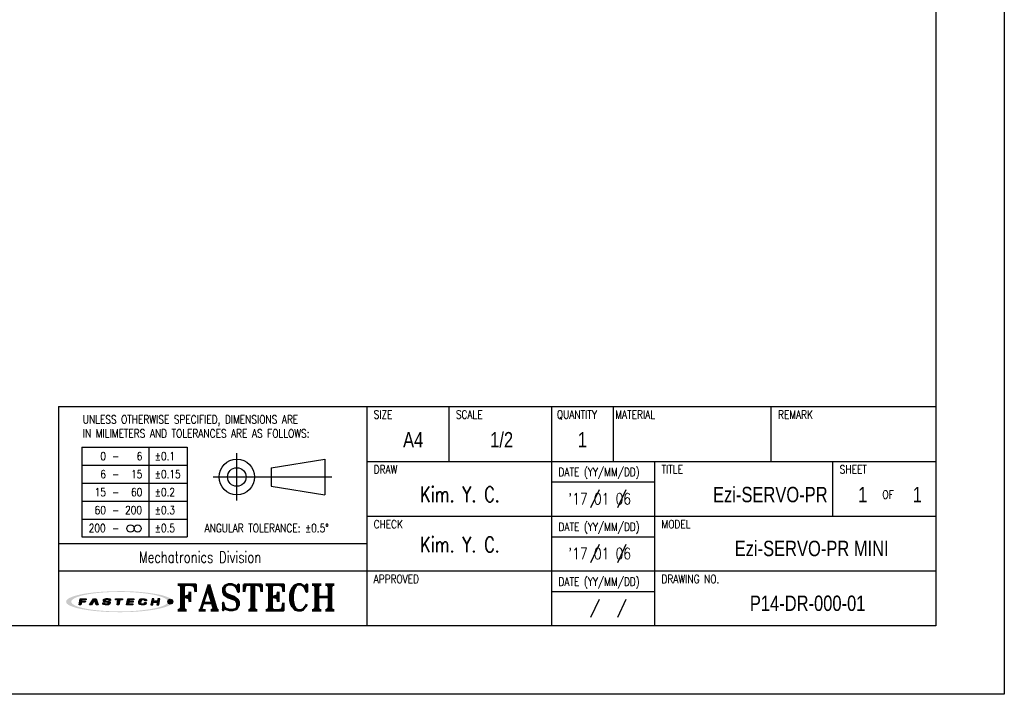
# Model space of a CAD drawing. Header units: millimetres. Extents: x 0 to 594, y 0 to 420.
# Tile 12 of 16: x 307 to 594, y 0 to 197. Entities that reach past the tile are written whole.
import ezdxf

# ---------------------------------------------------------------- set-up
doc = ezdxf.new("R2010")
doc.units = ezdxf.units.MM
for name, color, linetype in [('DIM', 3, 'Continuous'), ('LAYER_2', 1, 'Continuous'), ('LAYER_4', 3, 'Continuous'), ('SHEET', 1, 'Continuous')]:
    doc.layers.add(name, color=color, linetype=linetype)
doc.styles.add('SHB', font='romans.shx', dxfattribs={"width": 0.75, "bigfont": 'whgtxt.shx'})
doc.styles.add('SHEET1', font='ROMANS.SHX', dxfattribs={"width": 0.8, "height": 3})
doc.styles.add('SHEET2', font='txt', dxfattribs={"width": 0.8, "height": 3})
doc.styles.add('SHEET3', font='ROMANT.SHX', dxfattribs={"height": 3})

# ---------------------------------------------------------------- blocks, each defined once
blk = doc.blocks.new('AI9-BLK2')
at = {"layer": 'LAYER_4'}
h = blk.add_hatch(color=12, dxfattribs=at)
edge = h.paths.add_edge_path()
edge.add_spline(control_points=[(66.5, 0), (66.5, -3.5), (61.3, -5.3), (58.7, -6.3), (52, -8.8), (44.8, -10), (37.7, -11), (17.3, -13.9), (-3.7, -14.1), (-24.3, -12.5), (-32.9, -11.8), (-41.6, -10.8), (-50, -8.9), (-54.9, -7.7), (-60.6, -6.4), (-64.7, -3.2), (-73, 3.4), (-52.4, 8.3), (-49.2, 9), (-40.6, 10.9), (-31.8, 11.9), (-23.1, 12.6), (-12.4, 13.4), (-1.5, 13.6), (9.2, 13.3), (19.1, 13), (29, 12.3), (38.8, 10.9), (45.7, 9.9), (52.7, 8.7), (59.3, 6.1), (61.8, 5.2), (66.5, 3.3), (66.5, 0), (66.6, -0.8), (73.6, -0.7), (73.6, 0), (73.5, 3.5), (68.7, 5.4), (66.1, 6.4), (59.6, 9), (52.6, 10.3), (45.8, 11.3), (24.9, 14.6), (3.4, 15.1), (-17.7, 14), (-27.4, 13.6), (-37.2, 12.7), (-46.8, 11.2), (-53.5, 10.1), (-60.4, 8.7), (-66.7, 6.1), (-69.1, 5.1), (-73.9, 3.1), (-73.6, -0.3), (-73.4, -3.7), (-68.1, -5.6), (-65.5, -6.6), (-58.9, -9.2), (-51.8, -10.4), (-44.8, -11.5), (-35, -13), (-25, -13.7), (-15.1, -14.2), (5.8, -15), (27.1, -14.4), (47.8, -11), (54.2, -9.9), (60.6, -8.6), (66.6, -6.1), (69.1, -5.1), (73.5, -3.2), (73.6, 0), (73.6, 0.8), (66.6, 0.9), (66.5, 0)], knot_values=[0, 0, 0, 0, 1, 1, 1, 2, 2, 2, 3, 3, 3, 4, 4, 4, 5, 5, 5, 6, 6, 6, 7, 7, 7, 8, 8, 8, 9, 9, 9, 10, 10, 10, 11, 11, 11, 12, 12, 12, 13, 13, 13, 14, 14, 14, 15, 15, 15, 16, 16, 16, 17, 17, 17, 18, 18, 18, 19, 19, 19, 20, 20, 20, 21, 21, 21, 22, 22, 22, 23, 23, 23, 24, 24, 24, 25, 25, 25, 25], degree=3, periodic=0)
blk = doc.blocks.new('AI9-BLK1')
at = {"layer": 'LAYER_4', "color": 7}
blk.add_blockref('AI9-BLK2', (0, 0), dxfattribs=at)
blk = doc.blocks.new('AI9-BLK3')
at = {"layer": 'LAYER_2'}
for points in [[(-55.6, -4.3), (-54.1, 4.2), (-45.8, 4.1), (-46, 2.8), (-51.9, 2.8), (-52.2, 0.7), (-46.8, 0.6), (-47, -0.8), (-52.4, -0.8), (-53.1, -4.3)], [(-41.4, -4.2), (-35.7, 4.2), (-32.1, 4.2), (-29.5, -4.1), (-32.2, -4.1), (-34.2, 2.7), (-38.7, -4.2)], [(-5.3, 4.2), (4.3, 4.1), (4.1, 2.7), (0.4, 2.7), (-0.8, -4.2), (-3.2, -4.2), (-2.1, 2.7), (-5.6, 2.7)], [(11.4, 4.2), (20, 4.1), (19.8, 2.8), (13.7, 2.8), (13.4, 0.8), (19, 0.7), (18.8, -0.6), (13.1, -0.6), (12.7, -2.7), (18.7, -2.8), (18.5, -4.2), (9.9, -4.2)], [(45, 4.2), (43.5, -4.1), (46, -4.2), (46.6, -0.6), (52.3, -0.7), (51.7, -4.2), (54.1, -4.2), (55.6, 4.2), (53.1, 4.2), (52.5, 0.8), (46.9, 0.8), (47.5, 4.2)]]:
    blk.add_hatch(color=12, dxfattribs=at).paths.add_polyline_path(points)
h = blk.add_hatch(color=12, dxfattribs=at)
edge = h.paths.add_edge_path()
edge.add_spline(control_points=[(-15.2, -1.5), (-15.2, -2.9), (-16.3, -2.9), (-17.5, -2.9), (-17.7, -2.9), (-18.2, -2.9), (-18.5, -2.9), (-20, -2.9), (-20.4, -2.7), (-20.4, -2.1), (-20.4, -1.9), (-20.4, -1.4), (-20.4, -1.4), (-20.4, -1.4), (-22.9, -1.4), (-22.9, -1.4), (-22.9, -1.4), (-22.9, -2.3), (-22.9, -2.5), (-22.9, -3.9), (-21.3, -4.3), (-19.8, -4.3), (-19.5, -4.3), (-17.1, -4.3), (-16.9, -4.3), (-14.1, -4.3), (-12.8, -3.1), (-12.8, -1.8), (-12.8, -1.7), (-12.8, -1.1), (-12.8, -1), (-12.8, 0.2), (-14.1, 0.7), (-16.1, 0.7), (-16.3, 0.7), (-17.5, 0.7), (-17.7, 0.7), (-19.1, 0.7), (-19.7, 0.9), (-19.6, 1.9), (-19.5, 2.9), (-18.4, 2.9), (-17.8, 2.9), (-17.6, 2.9), (-16.5, 2.9), (-16.2, 2.9), (-15, 2.9), (-14.8, 2.6), (-14.8, 2.3), (-14.8, 2.1), (-14.9, 1.7), (-14.9, 1.7), (-14.9, 1.7), (-12.3, 1.6), (-12.3, 1.6), (-12.3, 1.6), (-12.3, 2.6), (-12.3, 2.8), (-12.3, 3.9), (-14.1, 4.3), (-15.7, 4.3), (-16.8, 4.3), (-17.9, 4.3), (-18.2, 4.3), (-20.4, 4.3), (-22, 3.6), (-22.1, 2), (-22.1, 1.8), (-22.1, 1.3), (-22.1, 1.1), (-22.2, -0.1), (-20.7, -0.6), (-19.2, -0.6), (-19, -0.6), (-17.3, -0.7), (-17.1, -0.7), (-15.5, -0.7), (-15.2, -1.1), (-15.2, -1.5)], knot_values=[0, 0, 0, 0, 1, 1, 1, 2, 2, 2, 3, 3, 3, 4, 4, 4, 5, 5, 5, 6, 6, 6, 7, 7, 7, 8, 8, 8, 9, 9, 9, 10, 10, 10, 11, 11, 11, 12, 12, 12, 13, 13, 13, 14, 14, 14, 15, 15, 15, 16, 16, 16, 17, 17, 17, 18, 18, 18, 19, 19, 19, 20, 20, 20, 21, 21, 21, 22, 22, 22, 23, 23, 23, 24, 24, 24, 25, 25, 25, 26, 26, 26, 26], degree=3, periodic=0)
h = blk.add_hatch(color=12, dxfattribs=at)
edge = h.paths.add_edge_path()
edge.add_spline(control_points=[(35, 1.4), (35, 1.4), (37.4, 1.4), (37.4, 1.4), (37.4, 1.4), (37.5, 2), (37.5, 2.4), (37.5, 3.1), (37.3, 4.2), (34.5, 4.2), (34.2, 4.2), (32.2, 4.2), (31.6, 4.2), (28.5, 4.3), (27.4, 2.7), (27.2, 1.5), (27.1, 1), (26.8, -0.6), (26.7, -1.2), (26.5, -2.6), (26.6, -4.3), (30.1, -4.3), (30.5, -4.3), (31.7, -4.3), (32.2, -4.3), (34.9, -4.3), (36.6, -4), (36.9, -2.3), (36.9, -1.9), (37, -1.1), (37, -1.1), (37, -1.1), (34.6, -1.1), (34.6, -1.1), (34.6, -1.1), (34.6, -1.6), (34.6, -1.7), (34.4, -2.5), (33.8, -2.8), (32.5, -2.8), (32.2, -2.8), (31.2, -2.8), (30.8, -2.8), (29.4, -2.8), (29.1, -2.3), (29.2, -1.4), (29.2, -1), (29.5, 0.7), (29.5, 1.1), (29.8, 2.5), (30.7, 2.8), (31.7, 2.8), (32.2, 2.8), (33.4, 2.8), (33.7, 2.8), (34.7, 2.8), (35.1, 2.5), (35.1, 1.9), (35, 1.7), (35, 1.4), (35, 1.4)], knot_values=[0, 0, 0, 0, 1, 1, 1, 2, 2, 2, 3, 3, 3, 4, 4, 4, 5, 5, 5, 6, 6, 6, 7, 7, 7, 8, 8, 8, 9, 9, 9, 10, 10, 10, 11, 11, 11, 12, 12, 12, 13, 13, 13, 14, 14, 14, 15, 15, 15, 16, 16, 16, 17, 17, 17, 18, 18, 18, 19, 19, 19, 20, 20, 20, 20], degree=3, periodic=0)
at = {"layer": 'LAYER_2', "color": 12}
for points in [[(-55.6, -4.3), (-54.1, 4.2), (-45.8, 4.1), (-46, 2.8), (-51.9, 2.8), (-52.2, 0.7), (-46.8, 0.6), (-47, -0.8), (-52.4, -0.8), (-53.1, -4.3)], [(-41.4, -4.2), (-35.7, 4.2), (-32.1, 4.2), (-29.5, -4.1), (-32.2, -4.1), (-34.2, 2.7), (-38.7, -4.2)], [(-5.3, 4.2), (4.3, 4.1), (4.1, 2.7), (0.4, 2.7), (-0.8, -4.2), (-3.2, -4.2), (-2.1, 2.7), (-5.6, 2.7)], [(11.4, 4.2), (20, 4.1), (19.8, 2.8), (13.7, 2.8), (13.4, 0.8), (19, 0.7), (18.8, -0.6), (13.1, -0.6), (12.7, -2.7), (18.7, -2.8), (18.5, -4.2), (9.9, -4.2)], [(45, 4.2), (43.5, -4.1), (46, -4.2), (46.6, -0.6), (52.3, -0.7), (51.7, -4.2), (54.1, -4.2), (55.6, 4.2), (53.1, 4.2), (52.5, 0.8), (46.9, 0.8), (47.5, 4.2)]]:
    blk.add_lwpolyline(points, close=True, dxfattribs=at)
for points, knots in [([(-15.2, -1.5), (-15.2, -2.9), (-16.3, -2.9), (-17.5, -2.9), (-17.7, -2.9), (-18.2, -2.9), (-18.5, -2.9), (-20, -2.9), (-20.4, -2.7), (-20.4, -2.1), (-20.4, -1.9), (-20.4, -1.4), (-20.4, -1.4), (-20.4, -1.4), (-22.9, -1.4), (-22.9, -1.4), (-22.9, -1.4), (-22.9, -2.3), (-22.9, -2.5), (-22.9, -3.9), (-21.3, -4.3), (-19.8, -4.3), (-19.5, -4.3), (-17.1, -4.3), (-16.9, -4.3), (-14.1, -4.3), (-12.8, -3.1), (-12.8, -1.8), (-12.8, -1.7), (-12.8, -1.1), (-12.8, -1), (-12.8, 0.2), (-14.1, 0.7), (-16.1, 0.7), (-16.3, 0.7), (-17.5, 0.7), (-17.7, 0.7), (-19.1, 0.7), (-19.7, 0.9), (-19.6, 1.9), (-19.5, 2.9), (-18.4, 2.9), (-17.8, 2.9), (-17.6, 2.9), (-16.5, 2.9), (-16.2, 2.9), (-15, 2.9), (-14.8, 2.6), (-14.8, 2.3), (-14.8, 2.1), (-14.9, 1.7), (-14.9, 1.7), (-14.9, 1.7), (-12.3, 1.6), (-12.3, 1.6), (-12.3, 1.6), (-12.3, 2.6), (-12.3, 2.8), (-12.3, 3.9), (-14.1, 4.3), (-15.7, 4.3), (-16.8, 4.3), (-17.9, 4.3), (-18.2, 4.3), (-20.4, 4.3), (-22, 3.6), (-22.1, 2), (-22.1, 1.8), (-22.1, 1.3), (-22.1, 1.1), (-22.2, -0.1), (-20.7, -0.6), (-19.2, -0.6), (-19, -0.6), (-17.3, -0.7), (-17.1, -0.7), (-15.5, -0.7), (-15.2, -1.1), (-15.2, -1.5)], [0, 0, 0, 0, 1, 1, 1, 2, 2, 2, 3, 3, 3, 4, 4, 4, 5, 5, 5, 6, 6, 6, 7, 7, 7, 8, 8, 8, 9, 9, 9, 10, 10, 10, 11, 11, 11, 12, 12, 12, 13, 13, 13, 14, 14, 14, 15, 15, 15, 16, 16, 16, 17, 17, 17, 18, 18, 18, 19, 19, 19, 20, 20, 20, 21, 21, 21, 22, 22, 22, 23, 23, 23, 24, 24, 24, 25, 25, 25, 26, 26, 26, 26]), ([(35, 1.4), (35, 1.4), (37.4, 1.4), (37.4, 1.4), (37.4, 1.4), (37.5, 2), (37.5, 2.4), (37.5, 3.1), (37.3, 4.2), (34.5, 4.2), (34.2, 4.2), (32.2, 4.2), (31.6, 4.2), (28.5, 4.3), (27.4, 2.7), (27.2, 1.5), (27.1, 1), (26.8, -0.6), (26.7, -1.2), (26.5, -2.6), (26.6, -4.3), (30.1, -4.3), (30.5, -4.3), (31.7, -4.3), (32.2, -4.3), (34.9, -4.3), (36.6, -4), (36.9, -2.3), (36.9, -1.9), (37, -1.1), (37, -1.1), (37, -1.1), (34.6, -1.1), (34.6, -1.1), (34.6, -1.1), (34.6, -1.6), (34.6, -1.7), (34.4, -2.5), (33.8, -2.8), (32.5, -2.8), (32.2, -2.8), (31.2, -2.8), (30.8, -2.8), (29.4, -2.8), (29.1, -2.3), (29.2, -1.4), (29.2, -1), (29.5, 0.7), (29.5, 1.1), (29.8, 2.5), (30.7, 2.8), (31.7, 2.8), (32.2, 2.8), (33.4, 2.8), (33.7, 2.8), (34.7, 2.8), (35.1, 2.5), (35.1, 1.9), (35, 1.7), (35, 1.4), (35, 1.4)], [0, 0, 0, 0, 1, 1, 1, 2, 2, 2, 3, 3, 3, 4, 4, 4, 5, 5, 5, 6, 6, 6, 7, 7, 7, 8, 8, 8, 9, 9, 9, 10, 10, 10, 11, 11, 11, 12, 12, 12, 13, 13, 13, 14, 14, 14, 15, 15, 15, 16, 16, 16, 17, 17, 17, 18, 18, 18, 19, 19, 19, 20, 20, 20, 20])]:
    blk.add_open_spline(points, degree=3, knots=knots, dxfattribs=at)

msp = doc.modelspace()

# ---------------------------------------------------------------- hatches: boundary and pattern name
h = msp.add_hatch(color=1)
edge = h.paths.add_edge_path()
edge.add_arc((350.6547, 27.0526), 0.7263, 0, 360)

# ---------------------------------------------------------------- linework, layer by layer
at = {"color": 6}
msp.add_lwpolyline([(0, 420), (594, 420), (594, 0), (0, 0)], close=True, dxfattribs=at)
at = {"color": 4}
msp.add_lwpolyline([(20, 400), (574, 400), (574, 20), (20, 20)], close=True, dxfattribs=at)
at = {"color": 1}
msp.add_circle((350.6547, 27.0526), 0.7263, dxfattribs=at)
at = {"layer": 'SHEET', "color": 7}
for p, q in [((318, 84), (574, 84)), ((318, 84), (318, 20)), ((408, 84), (408, 20)), ((318, 44), (408, 44))]:
    msp.add_line(p, q, dxfattribs=at)
at = {"layer": 'SHEET'}
for p, q in [((432, 68), (432, 84)), ((462, 20), (462, 84)), ((480, 68), (480, 84)), ((526, 68), (526, 84)), ((324.8513, 72.1785), (324.8513, 45.9285)), ((324.8513, 72.1785), (355.6013, 72.1785)), ((344.3513, 72.1785), (344.3513, 45.9285)), ((355.6013, 72.1785), (355.6013, 45.9285)), ((370.054, 56.5333), (370.054, 70.3599)), ((324.8513, 66.9285), (355.6013, 66.9285)), ((380.0536, 66.1625), (395.732, 68.6316)), ((380.0536, 66.1625), (380.0536, 60.7306)), ((395.732, 68.6316), (395.732, 58.2616)), ((408, 68), (574, 68)), ((492, 20), (492, 68)), ((544, 52), (544, 68)), ((363.1407, 63.4466), (397.8307, 63.4466)), ((324.8513, 61.6785), (355.6013, 61.6785)), ((380.0536, 60.7306), (395.732, 58.2616)), ((462, 62), (492, 62)), ((475.7601, 59.723), (473.2579, 54.4078)), ((483.5984, 59.7148), (481.0961, 54.3996)), ((324.8513, 56.4285), (355.6013, 56.4285)), ((408, 52), (574, 52)), ((324.8513, 51.1785), (355.6013, 51.1785)), ((462, 46), (492, 46)), ((324.8513, 45.9285), (355.6013, 45.9285)), ((475.7601, 43.723), (473.2579, 38.4078)), ((483.5984, 43.7148), (481.0961, 38.3996)), ((318, 36), (574, 36)), ((462, 30), (492, 30)), ((475.7601, 27.723), (473.2579, 22.4078)), ((483.5984, 27.7148), (481.0961, 22.3996))]:
    msp.add_line(p, q, dxfattribs=at)
for centre, radius in [((370.054, 63.4466), 5.185), ((370.054, 63.4466), 2.7159), ((339.0284, 48.4082), 1.05), ((341.1284, 48.4082), 1.05)]:
    msp.add_circle(centre, radius, dxfattribs=at)

# ---------------------------------------------------------------- block references
at = {"layer": 'LAYER_2', "color": 7, "lineweight": 5, "xscale": 0.2116800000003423, "yscale": 0.2116800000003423, "zscale": 0.2116800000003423}
msp.add_blockref('AI9-BLK3', (335.8075, 27.0236), dxfattribs=at)
at = {"layer": 'LAYER_4', "color": 7, "lineweight": 5, "xscale": 0.2116800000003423, "yscale": 0.2116800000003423, "zscale": 0.2116800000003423}
msp.add_blockref('AI9-BLK1', (335.8244, 27.0474), dxfattribs=at)

# ---------------------------------------------------------------- texts
at = {"layer": 'DIM', "color": 3, "style": 'SHB', "width": 0.75}
for p in [(423.6103, 56.1279), (423.6103, 41.4726)]:
    msp.add_text('Kim. Y. C.', height=4.5, dxfattribs=at).set_placement(p)
at = {"layer": 'SHEET'}
for s, height, style, width, p in [('UNLESS OTHERWISE SPECIFIED, DIMENSIONS ARE', 2.4, 'SHEET1', 0.8, (325.11, 79.0458)), ('SIZE', 2.4, 'SHEET1', 0.8, (409.9793, 80.4604)), ('SCALE', 2.4, 'SHEET1', 0.8, (433.9793, 80.4604)), ('QUANTITY', 2.4, 'SHEET1', 0.8, (463.4591, 80.4604)), ('MATERIAL', 2.4, 'SHEET1', 0.8, (480.4793, 80.4604)), ('REMARK', 2.4, 'SHEET1', 0.8, (527.9793, 80.4604)), ('IN MILIMETERS AND TOLERANCES ARE AS FOLLOWS:', 2.4, 'SHEET1', 0.8, (325.11, 74.9652)), ('0', 2.4, 'SHEET1', 0.8, (330.2365, 68.3224)), ('-', 2.4, 'SHEET1', 0.8, (333.6542, 68.3224)), ('6', 2.4, 'SHEET1', 0.8, (340.8693, 68.3224)), ('%%p0.1', 2.4, 'SHEET1', 0.8, (346.1118, 68.3224)), ('DRAW', 2.4, 'SHEET1', 0.8, (409.9793, 64.4604)), ('DATE (YY/MM/DD)', 2.4, 'SHEET1', 0.8, (463.9277, 63.6818)), ('TITLE', 2.4, 'SHEET1', 0.8, (493.9793, 64.4604)), ('SHEET', 2.4, 'SHEET1', 0.8, (545.9793, 64.4604)), ('6', 2.4, 'SHEET1', 0.8, (330.2365, 63.0724)), ('-', 2.4, 'SHEET1', 0.8, (333.6542, 63.0724)), ('15', 2.4, 'SHEET1', 0.8, (339.2089, 63.0724)), ('%%p0.15', 2.4, 'SHEET1', 0.8, (346.1118, 63.0724)), ('%%p0.2', 2.4, 'SHEET1', 0.8, (346.1118, 57.8224)), ('15', 2.4, 'SHEET1', 0.8, (328.562, 57.8224)), ('-', 2.4, 'SHEET1', 0.8, (333.6542, 57.8224)), ('60', 2.4, 'SHEET1', 0.8, (339.2089, 57.8224)), ('OF', 2.4, 'SHEET1', 0.8, (558.4154, 57.1091)), ('60', 2.4, 'SHEET1', 0.8, (328.562, 52.5724)), ('200', 2.4, 'SHEET1', 0.8, (337.4764, 52.5724)), ('%%p0.3', 2.4, 'SHEET1', 0.8, (346.1118, 52.5724)), ('-', 2.4, 'SHEET1', 0.8, (333.6542, 52.5724)), ('200', 2.4, 'SHEET1', 0.8, (326.8619, 47.3224)), ('%%p0.5', 2.4, 'SHEET1', 0.8, (346.1118, 47.3224)), ('ANGULAR TOLERANCE: %%p0.5%%D', 2.4, 'SHEET1', 0.8, (360.659, 47.3224)), ('CHECK', 2.4, 'SHEET1', 0.8, (409.9793, 48.4604)), ('DATE (YY/MM/DD)', 2.4, 'SHEET1', 0.8, (463.9277, 47.6818)), ('MODEL', 2.4, 'SHEET1', 0.8, (493.9793, 48.4604)), ('-', 2.4, 'SHEET1', 0.8, (333.6542, 47.3224)), ('Mechatronics Division', 3.3, 'SHEET3', 0.75, (341.5385, 38.3956)), ('APPROVED', 2.4, 'SHEET1', 0.8, (409.9793, 32.4604)), ('DRAWING NO.', 2.4, 'SHEET1', 0.8, (493.9793, 32.4604)), ('DATE (YY/MM/DD)', 2.4, 'SHEET1', 0.8, (463.9277, 31.6818))]:
    msp.add_text(s, height=height, dxfattribs=dict(at, style=style, width=width)).set_placement(p)
at = {"layer": 'SHEET', "color": 7, "style": 'SHEET2', "width": 0.8}
for s, p in [('A4', (418.5726, 72.0681)), ('1/2', (443.9918, 72.0681)), ('1', (469.5531, 72.0681)), ('Ezi-SERVO-PR', (509.0063, 56.0681)), ('1', (551.3623, 56.0681)), ('1', (567.2783, 56.0681)), ('Ezi-SERVO-PR MINI ', (515.3284, 40.3335)), ('P14-DR-000-01', (519.7587, 24.3335))]:
    msp.add_text(s, height=4.5, dxfattribs=at).set_placement(p)
at = {"layer": 'SHEET', "color": 3, "style": 'SHEET1', "width": 0.8}
for p in [(466.7638, 55.4207), (466.7638, 39.4207)]:
    msp.add_text("'17 01 06", height=3.3, dxfattribs=at).set_placement(p)
at = {"layer": 'SHEET', "color": 7, "style": 'SHEET3'}
msp.add_text('FASTECH', height=7.5, dxfattribs=at).set_placement((352.21, 24.5201))

doc.saveas('drawing.dxf')
